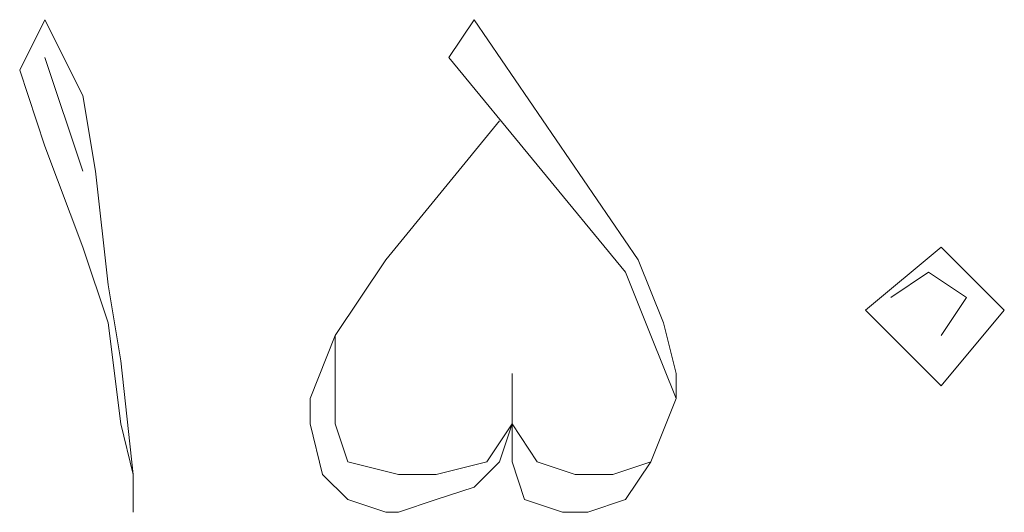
# Model space of a CAD drawing. Header units: metres. Extents: x -18 to 342, y 4 to 63.
# Tile 124 of 173: x 286.59 to 287.341, y 16.601 to 16.977. Entities that reach past the tile are written whole.
import ezdxf

# ---------------------------------------------------------------- set-up
doc = ezdxf.new("R2010")
doc.units = ezdxf.units.M
doc.header["$MEASUREMENT"] = 0
doc.layers.add('PDF_textt', color=7, linetype='Continuous')

msp = doc.modelspace()

# ---------------------------------------------------------------- linework, layer by layer
at = {"layer": 'PDF_textt', "lineweight": 20}
for points in [[(286.67666, 16.60098), (286.67666, 16.62987), (286.66703, 16.6684), (286.6574, 16.74545), (286.63814, 16.80323), (286.60925, 16.88028), (286.58998, 16.93807), (286.60925, 16.9766), (286.63814, 16.91881), (286.64777, 16.86102), (286.6574, 16.77434), (286.66703, 16.71655), (286.67666, 16.62987)], [(286.9656, 16.70692), (286.9656, 16.6684), (286.9656, 16.6395), (286.97523, 16.61061), (287.00412, 16.60098), (287.02339, 16.60098), (287.05228, 16.61061), (287.07154, 16.6395), (287.09081, 16.68766), (287.09081, 16.70692), (287.08117, 16.74545), (287.06191, 16.7936), (286.93671, 16.9766), (286.91744, 16.9477), (287.05228, 16.78397), (287.07154, 16.73582), (287.09081, 16.68766)], [(286.60925, 16.9477), (286.63814, 16.86102)], [(287.07154, 16.6395), (287.04265, 16.62987), (287.01376, 16.62987), (286.98486, 16.6395), (286.9656, 16.6684), (286.95597, 16.6395), (286.93671, 16.62024), (286.90781, 16.61061), (286.87892, 16.60098), (286.86929, 16.60098), (286.84039, 16.61061), (286.82113, 16.62987), (286.8115, 16.6684), (286.8115, 16.68766), (286.83076, 16.73582), (286.86929, 16.7936), (286.95597, 16.89955)], [(287.25454, 16.76471), (287.28343, 16.78397), (287.31232, 16.76471), (287.29306, 16.73582)], [(286.9656, 16.6684), (286.94634, 16.6395), (286.90781, 16.62987), (286.87892, 16.62987), (286.84039, 16.6395), (286.83076, 16.6684), (286.83076, 16.73582)]]:
    msp.add_lwpolyline(points, dxfattribs=at)
msp.add_lwpolyline([(287.23527, 16.75508), (287.29306, 16.80323), (287.34122, 16.75508), (287.29306, 16.69729)], close=True, dxfattribs=at)

doc.saveas('drawing.dxf')
